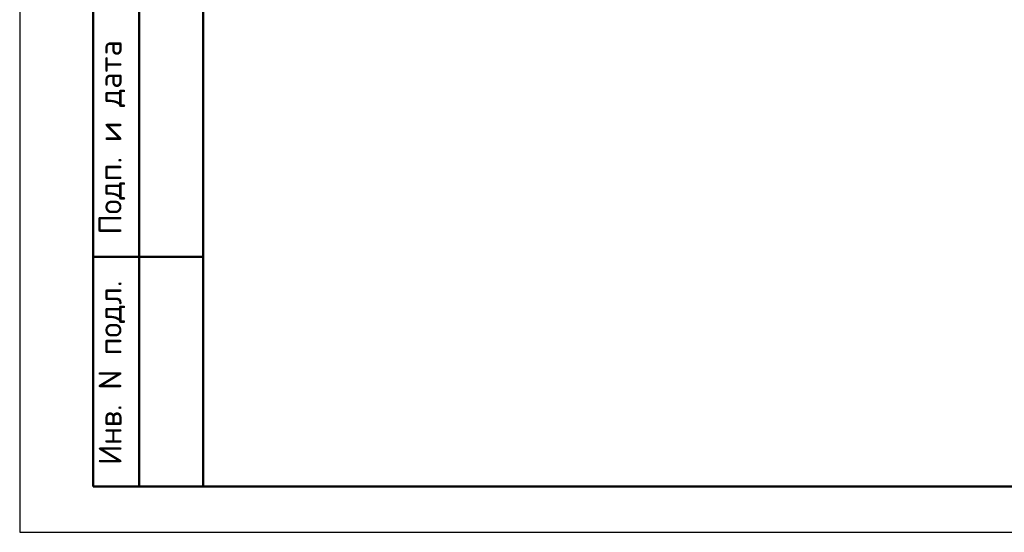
# Model space of a CAD drawing. Header units: millimetres. Extents: x 0 to 21005, y 0 to 14855.
# Tile 1 of 50: x 0 to 5363, y 0 to 2791. Entities that reach past the tile are written whole.
import ezdxf

# ---------------------------------------------------------------- set-up
doc = ezdxf.new("R2010")
doc.units = ezdxf.units.MM
doc.layers.add('Standard', color=7, linetype='Continuous', lineweight=25)
doc.styles.add('ISOCPEUR', font='txt')

msp = doc.modelspace()

# ---------------------------------------------------------------- linework, layer by layer
at = {"layer": 'Standard', "color": 7, "linetype": 'Continuous', "lineweight": 25, "transparency": 33554687}
msp.add_line((1000, 14600), (1000, 529.1), dxfattribs=at)
at = {"layer": 'Standard', "color": 7, "linetype": 'Continuous', "lineweight": 50, "transparency": 33554687}
for p, q in [((400, 250), (400, 4500)), ((400, 250), (400, 4500)), ((650, 250), (650, 4500)), ((400, 1500), (1000, 1500)), ((1000, 250), (400, 250))]:
    msp.add_line(p, q, dxfattribs=at)
at = {"layer": 'Standard', "color": 7, "linetype": 'Continuous', "lineweight": 25, "transparency": 33554687}
msp.add_lwpolyline([(0, 0), (21000, 0), (21000, 14850), (0, 14850), (0, 0)], close=True, dxfattribs=at)
at = {"layer": 'Standard', "color": 7, "linetype": 'Continuous', "lineweight": 50, "transparency": 33554687}
msp.add_lwpolyline([(1000, 14600), (20750, 14600), (20750, 250), (1000, 250), (1000, 14600)], close=True, dxfattribs=at)

# ---------------------------------------------------------------- texts
at = {"layer": 'Standard', "color": 7, "linetype": 'Continuous', "lineweight": 50, "transparency": 33554687, "char_height": 125, "attachment_point": 7, "rotation": 90, "style": 'ISOCPEUR'}
for s, insert, width in [('\\A1;{\\fISOCPEUR|i0|b0;\\H125.000000;\\W1.000000;\\C7;Подп. и дата}\\P', (574.7, 1621.1), 1098.529), ('\\A1;{\\fISOCPEUR|i0|b0;\\H125.000000;\\W1.000000;\\C7;Инв. N подл.}\\P', (574.7, 367), 1010.897)]:
    msp.add_mtext(s, dxfattribs=dict(at, insert=insert, width=width))

doc.saveas('drawing.dxf')
